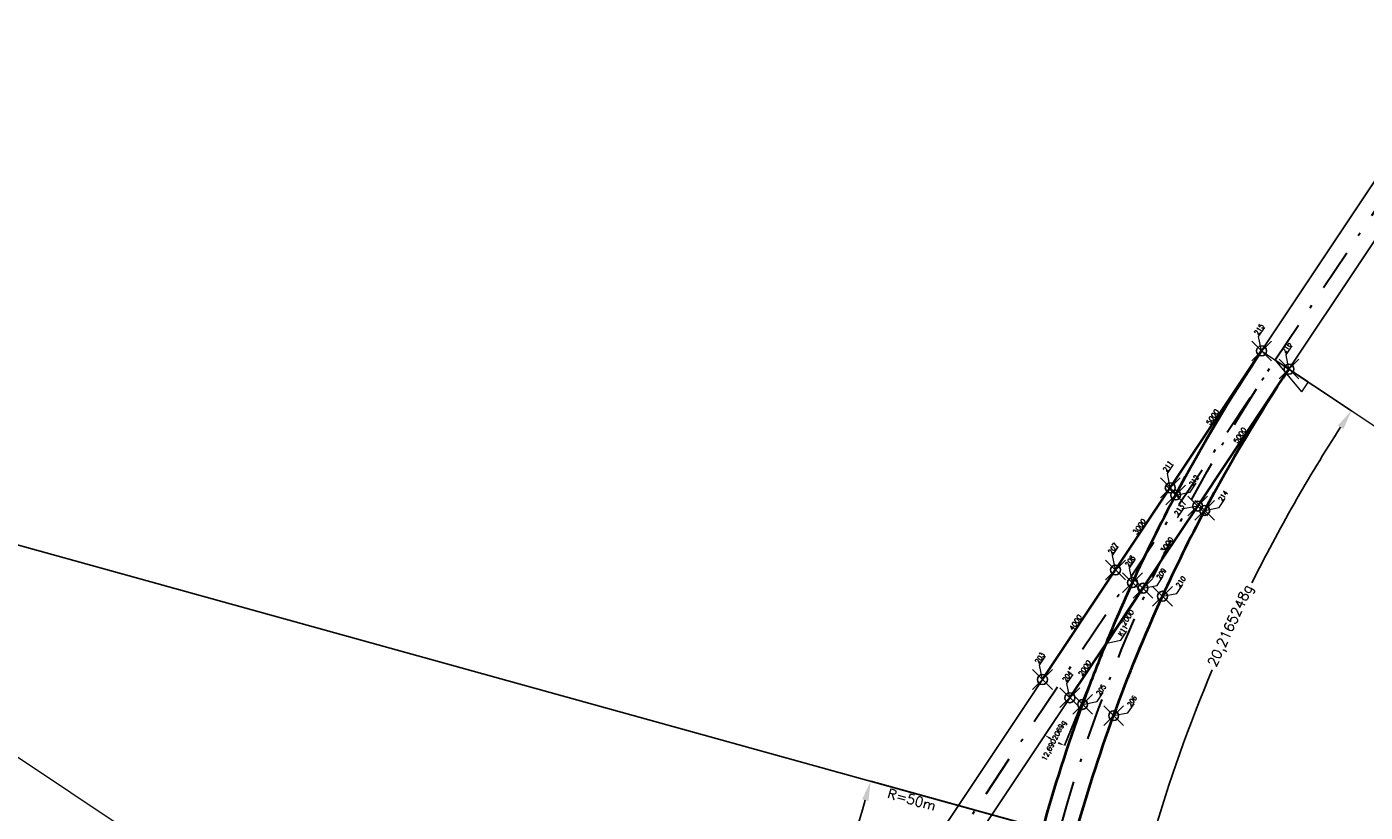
# Model space of a CAD drawing. Header units: metres. Extents: x 6603774 to 6604307, y 5739787 to 5740703.
# Tile 27 of 30: x 6604084 to 6604125, y 5739992 to 5740016. Entities that reach past the tile are written whole.
import ezdxf

# ---------------------------------------------------------------- set-up
doc = ezdxf.new("R2010")
doc.units = ezdxf.units.M
doc.header["$PDMODE"] = 35
doc.header["$PDSIZE"] = 0.3
doc.linetypes.add('DASHDOT', pattern=[25.4, 12.7, -6.35, 0, -6.35])
doc.layers.add('-punkty-specyf', color=7, linetype='Continuous')
for name, color, linetype, lineweight in [('-spec-dług-szyn', 7, 'Continuous', 20), ('-spec-wym-k-zewn', 30, 'Continuous', 13), ('-spec-wym-kąt-blok', 160, 'Continuous', 13), ('mat-szyna 76C1(VK Ri60)', 3, 'Continuous', 40), ('OSIE_TORU', 10, 'DASHDOT', 30), ('szyna 59R2 (między zwr. a krzyż.)', 222, 'Continuous', 40), ('szyna 60R2 (między zwr. a krzyż.)', 254, 'Continuous', 40), ('T_szyny 60R2 R290', 14, 'Continuous', 40), ('wsp-KrzyżownicRZ', 1, 'Continuous', 15), ('wsp-tocznej-szyn RZ', 114, 'Continuous', 15), ('zwrotnica R50m', 140, 'Continuous', 40)]:
    doc.layers.add(name, color=color, linetype=linetype, lineweight=lineweight)
doc.styles.add('dług-szyn', font='txt.shx')
doc.styles.add('prom-specyf', font='txt.shx')
doc.styles.add('WSP', font='txt.shx', dxfattribs={"width": 0.8})
doc.dimstyles.new('Długości-szyn-spec', dxfattribs={"dimtxt": 0.15, "dimasz": 0.01, "dimexe": 1.25, "dimexo": 0, "dimgap": 0, "dimtad": 0, "dimdec": 0, "dimlfac": 1000, "dimtxsty": 'dług-szyn', "dimblk": 'NONE', "dimcen": 0, "dimse1": 1, "dimse2": 1, "dimsd1": 1, "dimsd2": 1, "dimaunit": 1, "dimadec": 3, "dimazin": 0, "dimtfac": 1, "dimtdec": 0, "dimtmove": 0, "dimatfit": 3, "dimldrblk": 'NONE', "dimfxl": 1, "dimtolj": 1, "dimarcsym": 0})
doc.dimstyles.new('krzyz-tory-w-100-kąty', dxfattribs={"dimtxt": 0.15, "dimasz": 0.15, "dimexe": 0, "dimexo": 0, "dimgap": 0.03, "dimtad": 0, "dimdec": 0, "dimtxsty": 'prom-specyf', "dimcen": 0, "dimaunit": 2, "dimadec": 7, "dimazin": 0, "dimtfac": 1, "dimtdec": 0, "dimtmove": 0, "dimatfit": 3, "dimfxl": 1, "dimarcsym": 0})
doc.dimstyles.new('Strzałka -pra-duża-spec', dxfattribs={"dimtxt": 0.3, "dimasz": 1.2, "dimexe": 0, "dimexo": 0, "dimgap": 0.005, "dimtad": 3, "dimjust": 1, "dimdec": 0, "dimzin": 0, "dimdsep": 46, "dimtxsty": 'prom-specyf', "dimblk": 'STRZAŁKA1', "dimcen": 0, "dimdle": 0.6, "dimclrd": 256, "dimadec": 0, "dimazin": 0, "dimtfac": 0.75, "dimtdec": 0, "dimtofl": 0, "dimtmove": 2, "dimatfit": 3, "dimfxl": 1, "dimtolj": 1, "dimtzin": 0, "dimlwd": -1, "dimarcsym": 0})
doc.dimstyles.new('Strzałka le-duża-spec', dxfattribs={"dimtxt": 0.3, "dimasz": 1.2, "dimexe": 0, "dimexo": 0, "dimgap": 0.02, "dimtad": 1, "dimdec": 0, "dimzin": 0, "dimdsep": 46, "dimtxsty": 'prom-specyf', "dimblk": 'STZRAŁKA-LEWA', "dimcen": 0, "dimdle": 0.6, "dimadec": 0, "dimazin": 0, "dimtfac": 0.75, "dimtdec": 0, "dimtofl": 0, "dimtmove": 2, "dimatfit": 3, "dimfxl": 1, "dimtolj": 1, "dimtzin": 0, "dimarcsym": 0})
doc.dimstyles.new('tory-w-100-kąty', dxfattribs={"dimtxt": 0.15, "dimasz": 0.6, "dimexe": 0, "dimexo": 0, "dimgap": 0, "dimtad": 0, "dimdec": 0, "dimtxsty": 'prom-specyf', "dimcen": 0, "dimaunit": 2, "dimadec": 7, "dimazin": 0, "dimtfac": 1, "dimtdec": 0, "dimtmove": 0, "dimatfit": 3, "dimfxl": 1, "dimarcsym": 0})

# ---------------------------------------------------------------- blocks, each defined once
blk = doc.blocks.new('STRZAŁKA1')
for p, q in [((0, 0), (-1, 0.2991958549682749)), ((-1, 0), (-1, 0.2991958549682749)), ((-1, 0), (0, 0))]:
    blk.add_line(p, q)
blk = doc.blocks.new('*D87')
at = {"layer": '-spec-wym-k-zewn', "transparency": 16777216}
blk.add_line((6604107.624030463, 5739977.327791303), (6604066.512252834, 5740004.717237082), dxfattribs=at)
at = {"layer": 'Defpoints', "color": 0, "transparency": 16777216}
for p in [(6604067.011586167, 5740004.38457175), (6604108.622697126, 5739976.662460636)]:
    blk.add_point(p, dxfattribs=at)
at = {"layer": '-spec-wym-k-zewn', "transparency": 16777216, "xscale": 1.2, "yscale": 1.2, "zscale": 1.2, "rotation": 326.327694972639}
blk.add_blockref('STRZAŁKA1', (6604108.622697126, 5739976.662460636), dxfattribs=at)
at = {"layer": '-spec-wym-k-zewn', "color": 0, "transparency": 16777216, "insert": (6604107.004257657, 5739978.067325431), "char_height": 0.3, "attachment_point": 5, "rotation": 326.32769497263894, "style": 'prom-specyf'}
blk.add_mtext('\\A1;R=50m', dxfattribs=at)
blk = doc.blocks.new('STZRAŁKA-LEWA')
for p, q in [((-1, 0), (0, 0)), ((0, 0), (-1, -0.2991958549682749)), ((-1, 0), (-1, -0.2991958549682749))]:
    blk.add_line(p, q)
blk = doc.blocks.new('*D88')
at = {"layer": '-spec-wym-k-zewn', "color": 0, "lineweight": -2, "transparency": 16777216}
blk.add_line((6604066.433344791, 5740004.54468704), (6604114.041885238, 5739991.361862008), dxfattribs=at)
at = {"layer": 'Defpoints', "color": 0, "transparency": 16777216}
for p in [(6604067.011586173, 5740004.384571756), (6604115.198368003, 5739991.04163144)]:
    blk.add_point(p, dxfattribs=at)
at = {"layer": '-spec-wym-k-zewn', "color": 0, "lineweight": -2, "transparency": 16777216, "xscale": 1.2, "yscale": 1.2, "zscale": 1.2, "rotation": 344.522567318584}
blk.add_blockref('STZRAŁKA-LEWA', (6604115.198368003, 5739991.04163144), dxfattribs=at)
at = {"layer": '-spec-wym-k-zewn', "color": 0, "transparency": 16777216, "insert": (6604110.731218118, 5739992.062437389), "char_height": 0.3, "attachment_point": 5, "rotation": 344.522567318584, "style": 'prom-specyf'}
blk.add_mtext('\\A1;R=50m', dxfattribs=at)
blk = doc.blocks.new('*D90')
at = {"layer": '-spec-wym-k-zewn', "transparency": 16777216}
for p, q in [((6604122.772705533, 5740004.755471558), (6604126.326276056, 5740002.388015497)), ((6604163.884483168, 5739977.366025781), (6604127.458098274, 5740001.633974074))]:
    blk.add_line(p, q, dxfattribs=at)
at = {"layer": 'Defpoints', "color": 0, "transparency": 16777216}
for p in [(6604121.774038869, 5740005.420802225), (6604163.385149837, 5739977.698691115)]:
    blk.add_point(p, dxfattribs=at)
at = {"layer": '-spec-wym-k-zewn', "transparency": 16777216, "xscale": 1.2, "yscale": 1.2, "zscale": 1.2, "rotation": 146.3276949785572}
blk.add_blockref('STRZAŁKA1', (6604121.774038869, 5740005.420802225), dxfattribs=at)
at = {"layer": '-spec-wym-k-zewn', "color": 0, "transparency": 16777216, "insert": (6604126.892187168, 5740002.01099479), "char_height": 0.3, "attachment_point": 5, "rotation": 326.32769497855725, "style": 'prom-specyf'}
blk.add_mtext('\\A1;R=50m', dxfattribs=at)
blk = doc.blocks.new('*D123')
at = {"layer": '-spec-wym-k-zewn', "color": 0, "lineweight": -2, "transparency": 16777216}
for p, q in [((6604121.774038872, 5740005.420802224), (6604124.088610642, 5740003.878790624)), ((6604115.198368, 5739991.041631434), (6604117.878704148, 5739990.299445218))]:
    blk.add_line(p, q, dxfattribs=at)
for start, end in [(147.0557459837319, 153.6654097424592), (157.1848525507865, 163.7945163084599)]:
    blk.add_arc((6604163.385149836, 5739977.698691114), 47.21880560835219, start, end, dxfattribs=at)
at = {"layer": '-spec-wym-k-zewn', "color": 0, "transparency": 16777216}
for points in [[(6604123.675551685, 5740003.432268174), (6604123.842697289, 5740003.322439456), (6604124.088610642, 5740003.878790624)], [(6604118.138692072, 5739990.849360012), (6604117.946287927, 5739990.903955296), (6604117.878704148, 5739990.299445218)]]:
    blk.add_solid(points, dxfattribs=at)
at = {"layer": 'Defpoints', "color": 0, "transparency": 16777216}
for p in [(6604121.774038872, 5740005.420802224), (6604121.542481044, 5739999.580342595), (6604115.198368, 5739991.041631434), (6604163.385149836, 5739977.698691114)]:
    blk.add_point(p, dxfattribs=at)
at = {"layer": '-spec-wym-k-zewn', "color": 0, "transparency": 16777216, "insert": (6604120.443489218, 5739997.336139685), "char_height": 0.3, "attachment_point": 5, "rotation": 65.42513114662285, "style": 'prom-specyf'}
blk.add_mtext('20,2165248g', dxfattribs=at)
blk = doc.blocks.new('*D124')
at = {"layer": '-spec-wym-k-zewn', "color": 0, "lineweight": -2, "transparency": 16777216}
for p, q in [((6604115.198368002, 5739991.041631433), (6604109.487627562, 5739992.622937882)), ((6604108.62269713, 5739976.662460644), (6604103.691256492, 5739979.947879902))]:
    blk.add_line(p, q, dxfattribs=at)
for start, end in [(337.3104416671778, 343.7425735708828), (327.1076887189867, 333.5398206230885)]:
    blk.add_arc((6604067.011586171, 5740004.384571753), 44.07437036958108, start, end, dxfattribs=at)
at = {"layer": '-spec-wym-k-zewn', "color": 0, "transparency": 16777216}
for points in [[(6604109.227390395, 5739992.073140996), (6604109.419769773, 5739992.018458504), (6604109.487627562, 5739992.622937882)], [(6604104.104113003, 5739980.394589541), (6604103.936917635, 5739980.504342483), (6604103.691256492, 5739979.947879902)]]:
    blk.add_solid(points, dxfattribs=at)
at = {"layer": 'Defpoints', "color": 0, "transparency": 16777216}
for p in [(6604067.011586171, 5740004.384571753), (6604115.198368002, 5739991.041631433), (6604106.067832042, 5739983.960081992), (6604108.62269713, 5739976.662460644)]:
    blk.add_point(p, dxfattribs=at)
at = {"layer": '-spec-wym-k-zewn', "color": 0, "transparency": 16777216, "insert": (6604107.093638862, 5739986.054837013), "char_height": 0.3, "attachment_point": 5, "rotation": 65.42513114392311, "style": 'prom-specyf'}
blk.add_mtext('20,2165248g', dxfattribs=at)
blk = doc.blocks.new('Wsp-pg50(s)')
for p, q in [((2.182787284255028e-09, -2.182787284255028e-09), (315.0000000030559, 314.9999999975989)), ((315.0000000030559, 314.9999999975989), (645.0000000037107, 314.9999999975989))]:
    blk.add_line(p, q)
at = {"style": 'WSP', "width": 0.8}
blk.add_attdef('WSP', (330.0000000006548, 351.6439682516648), '', height=150, dxfattribs=at)
blk = doc.blocks.new('*D266')
at = {"layer": 'Defpoints', "color": 0, "transparency": 16777216}
for p in [(6604116.819116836, 5739999.109048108), (6604116.922389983, 5739999.040245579), (6604114.704621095, 5739995.711356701)]:
    blk.add_point(p, dxfattribs=at)
at = {"layer": '-spec-dług-szyn', "color": 0, "transparency": 16777216, "insert": (6604115.710232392, 5739997.444603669), "char_height": 0.15, "attachment_point": 5, "rotation": 56.327694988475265, "style": 'dług-szyn'}
blk.add_mtext('\\A1;4000', dxfattribs=at)
blk = doc.blocks.new('_None')
blk = doc.blocks.new('*D267')
at = {"layer": 'Defpoints', "color": 0, "transparency": 16777216}
for p in [(6604118.482443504, 5740001.605714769), (6604118.585716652, 5740001.53691224), (6604116.922389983, 5739999.040245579)]:
    blk.add_point(p, dxfattribs=at)
at = {"layer": '-spec-dług-szyn', "color": 0, "transparency": 16777216, "insert": (6604117.65078017, 5740000.357381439), "char_height": 0.15, "attachment_point": 5, "rotation": 56.32769498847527, "style": 'dług-szyn'}
blk.add_mtext('\\A1;3000', dxfattribs=at)
blk = doc.blocks.new('*D268')
at = {"layer": 'Defpoints', "color": 0, "transparency": 16777216}
for p in [(6604121.254654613, 5740005.766825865), (6604121.357927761, 5740005.698023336), (6604118.585716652, 5740001.53691224)]:
    blk.add_point(p, dxfattribs=at)
at = {"layer": '-spec-dług-szyn', "color": 0, "transparency": 16777216, "insert": (6604119.868549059, 5740003.686270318), "char_height": 0.15, "attachment_point": 5, "rotation": 56.32769498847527, "style": 'dług-szyn'}
blk.add_mtext('\\A1;5000', dxfattribs=at)
blk = doc.blocks.new('*D269')
at = {"layer": 'Defpoints', "color": 0, "transparency": 16777216}
for p in [(6604116.544286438, 5739996.88894105), (6604116.645727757, 5739996.821358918), (6604115.536843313, 5739995.15691448)]:
    blk.add_point(p, dxfattribs=at)
at = {"layer": '-spec-dług-szyn', "color": 0, "transparency": 16777216, "insert": (6604115.989844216, 5739996.05671883), "char_height": 0.15, "attachment_point": 5, "rotation": 56.32769498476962, "style": 'dług-szyn'}
blk.add_mtext('\\A1;2000', dxfattribs=at)
blk = doc.blocks.new('*D270')
at = {"layer": 'Defpoints', "color": 0, "transparency": 16777216}
for p in [(6604117.754612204, 5739998.485803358), (6604117.845380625, 5739998.425331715), (6604116.645727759, 5739996.82135892)]:
    blk.add_point(p, dxfattribs=at)
at = {"layer": '-spec-dług-szyn', "color": 0, "transparency": 16777216, "insert": (6604117.290938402, 5739997.593109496), "char_height": 0.15, "attachment_point": 5, "rotation": 56.32769498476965, "style": 'dług-szyn'}
blk.add_mtext('\\A1;2000', dxfattribs=at)
blk = doc.blocks.new('*D271')
at = {"layer": 'Defpoints', "color": 0, "transparency": 16777216}
for p in [(6604119.31649755, 5740001.050052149), (6604119.41793887, 5740000.982470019), (6604117.754612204, 5739998.485803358)]:
    blk.add_point(p, dxfattribs=at)
at = {"layer": '-spec-dług-szyn', "color": 0, "transparency": 16777216, "insert": (6604118.484834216, 5739999.801718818), "char_height": 0.15, "attachment_point": 5, "rotation": 56.32769498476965, "style": 'dług-szyn'}
blk.add_mtext('\\A1;3000', dxfattribs=at)
blk = doc.blocks.new('*D272')
at = {"layer": 'Defpoints', "color": 0, "transparency": 16777216}
for p in [(6604122.088708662, 5740005.211163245), (6604122.190149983, 5740005.143581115), (6604119.41793887, 5740000.982470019)]:
    blk.add_point(p, dxfattribs=at)
at = {"layer": '-spec-dług-szyn', "color": 0, "transparency": 16777216, "insert": (6604120.702603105, 5740003.130607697), "char_height": 0.15, "attachment_point": 5, "rotation": 56.32769498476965, "style": 'dług-szyn'}
blk.add_mtext('\\A1;5000', dxfattribs=at)
blk = doc.blocks.new('*D338')
at = {"layer": '-spec-wym-kąt-blok', "color": 0, "lineweight": -2, "transparency": 16777216}
for p, q in [((6604116.588927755, 5739996.682528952), (6604115.371439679, 5739993.706757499)), ((6604115.536843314, 5739995.15691448), (6604114.779920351, 5739994.020767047))]:
    blk.add_line(p, q, dxfattribs=at)
for start, end in [(238.8818034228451, 239.8233286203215), (244.2518102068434, 245.1947727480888)]:
    blk.add_arc((6604116.645727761, 5739996.821358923), 3.365197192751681, start, end, dxfattribs=at)
at = {"layer": '-spec-wym-kąt-blok', "color": 0, "transparency": 16777216}
for points in [[(6604114.89318228, 5739993.919294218), (6604114.919970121, 5739993.961512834), (6604114.779920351, 5739994.020767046)], [(6604115.243890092, 5739993.789559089), (6604115.223930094, 5739993.743715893), (6604115.371439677, 5739993.706757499)]]:
    blk.add_solid(points, dxfattribs=at)
at = {"layer": 'Defpoints', "color": 0, "transparency": 16777216}
for p in [(6604116.588927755, 5739996.682528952), (6604116.645727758, 5739996.821358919), (6604116.645727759, 5739996.821358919), (6604115.536843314, 5739995.15691448), (6604114.969988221, 5739993.903063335)]:
    blk.add_point(p, dxfattribs=at)
at = {"layer": '-spec-wym-kąt-blok', "color": 0, "transparency": 16777216, "insert": (6604115.067849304, 5739993.849011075), "char_height": 0.15, "attachment_point": 5, "rotation": 62.999999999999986, "style": 'prom-specyf'}
blk.add_mtext('12,6902069g', dxfattribs=at)

msp = doc.modelspace()

# ---------------------------------------------------------------- linework, layer by layer
at = {"layer": '-punkty-specyf'}
for p in [(6604121.357927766, 5740005.698023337), (6604122.190149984, 5740005.143581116), (6604118.585716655, 5740001.53691224), (6604118.748744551, 5740001.317355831), (6604119.417938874, 5740000.982470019), (6604119.632629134, 5740000.849650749), (6604116.922389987, 5739999.04024558), (6604117.439513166, 5739998.656946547), (6604117.754612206, 5739998.485803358), (6604118.349327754, 5739998.241931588), (6604114.704621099, 5739995.711356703), (6604115.536843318, 5739995.156914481), (6604115.925242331, 5739994.955781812), (6604116.86504248, 5739994.614057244)]:
    msp.add_point(p, dxfattribs=at)
at = {"layer": '-spec-dług-szyn', "color": 2}
msp.add_line((6604121.357927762, 5740005.698023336), (6604122.190149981, 5740005.143581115), dxfattribs=at)
at = {"layer": '-spec-wym-kąt-blok'}
msp.add_line((6604116.588927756, 5739996.682528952), (6604116.645727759, 5739996.821358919), dxfattribs=at)
at = {"flags": 128}
for points in [[(6604121.357927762, 5740005.698023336), (6604127.919515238, 5740015.547018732)], [(6604122.190149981, 5740005.143581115), (6604128.751737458, 5740014.992576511)], [(6604039.432139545, 5739882.726758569), (6604114.704621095, 5739995.711356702)], [(6604040.264361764, 5739882.172316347), (6604115.536843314, 5739995.15691448)]]:
    msp.add_lwpolyline(points, dxfattribs=at)
at = {"layer": 'mat-szyna 76C1(VK Ri60)', "ltscale": 3, "flags": 128}
for points in [[(6604114.704621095, 5739995.711356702), (6604116.922389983, 5739999.04024558)], [(6604116.645727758, 5739996.821358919), (6604117.754612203, 5739998.485803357)], [(6604115.536843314, 5739995.15691448), (6604116.645727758, 5739996.821358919)]]:
    msp.add_lwpolyline(points, dxfattribs=at)
for points in [[(6604116.645727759, 5739996.821358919, -0.009901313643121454), (6604117.439513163, 5739998.656946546, -0.009901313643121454)], [(6604116.865042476, 5739994.614057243, -0.01980456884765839), (6604118.349327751, 5739998.241931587)], [(6604115.925242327, 5739994.955781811, -0.009901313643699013), (6604116.645727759, 5739996.821358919)]]:
    msp.add_lwpolyline(points, format="xyb", dxfattribs=at)
at = {"layer": 'OSIE_TORU', "ltscale": 0.1, "flags": 128}
for points in [[(6604026.696908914, 5739853.691195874, 0.07955732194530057), (6604033.272579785, 5739868.070366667, -0.079557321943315), (6604039.848250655, 5739882.449537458), (6604128.335626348, 5740015.269797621)], [(6604010.822481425, 5739838.551839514, 0.02618592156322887), (6604016.055754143, 5739838.493703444, 0.2123931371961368), (6604034.267467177, 5739847.512539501, 0.02618592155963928), (6604037.393166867, 5739851.710220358), (6604100.076375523, 5739945.798218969, 0.0795573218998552), (6604106.652046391, 5739960.177389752), (6604115.198368, 5739991.041631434, -0.07955732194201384), (6604121.774038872, 5740005.420802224)]]:
    msp.add_lwpolyline(points, format="xyb", dxfattribs=at)
at = {"layer": 'szyna 59R2 (między zwr. a krzyż.)', "flags": 128}
for points in [[(6604117.439513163, 5739998.656946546, -0.01468191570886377), (6604118.748744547, 5740001.31735583, -0.01468191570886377)], [(6604118.349327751, 5739998.241931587, -0.01468186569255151), (6604119.63262913, 5740000.849650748, -0.01468186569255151)]]:
    msp.add_lwpolyline(points, format="xyb", dxfattribs=at)
at = {"layer": 'szyna 60R2 (między zwr. a krzyż.)', "flags": 128}
for points in [[(6604116.922389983, 5739999.04024558), (6604118.585716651, 5740001.536912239)], [(6604117.754612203, 5739998.485803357), (6604119.41793887, 5740000.982470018)]]:
    msp.add_lwpolyline(points, dxfattribs=at)
at = {"layer": 'T_szyny 60R2 R290', "ltscale": 3, "flags": 128}
for points in [[(6604114.716500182, 5739991.175060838, -0.01965732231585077), (6604115.925242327, 5739994.955781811, -0.01965732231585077)], [(6604115.680235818, 5739990.908202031, -0.01965732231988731), (6604116.865042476, 5739994.614057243, -0.01965732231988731)]]:
    msp.add_lwpolyline(points, format="xyb", dxfattribs=at)
at = {"layer": 'zwrotnica R50m', "flags": 128}
for points in [[(6604118.585716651, 5740001.536912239), (6604121.357927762, 5740005.698023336)], [(6604119.41793887, 5740000.982470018), (6604122.190149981, 5740005.143581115)]]:
    msp.add_lwpolyline(points, dxfattribs=at)
for points in [[(6604118.748744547, 5740001.31735583, -0.02525784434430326), (6604121.357927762, 5740005.698023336)], [(6604119.63262913, 5740000.849650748, -0.02525789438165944), (6604122.190149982, 5740005.143581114)]]:
    msp.add_lwpolyline(points, format="xyb", dxfattribs=at)

# ---------------------------------------------------------------- block references
at = {"layer": 'wsp-KrzyżownicRZ'}
ref = msp.add_blockref('Wsp-pg50(s)', (6604116.645727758, 5739996.821358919), dxfattribs=dict(at, xscale=-0.0009999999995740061, yscale=0.0009999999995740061, zscale=0.0009999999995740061, rotation=236.3276950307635))
ref.add_attrib('WSP', 'K11', (6604117.110667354, 5739997.015998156), dxfattribs={"layer": '0', "height": 0.1499999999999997, "rotation": 56.32769541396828, "style": 'WSP', "width": 0.8})
at = {"layer": 'wsp-tocznej-szyn RZ', "xscale": 0.0009999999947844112, "yscale": 0.0009999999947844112, "zscale": 0.0009999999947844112, "rotation": 56.32769507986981}
for p, values in [((6604121.357927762, 5740005.698023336), {'WSP': '215'}), ((6604122.190149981, 5740005.143581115), {'WSP': '216'}), ((6604118.585716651, 5740001.536912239), {'WSP': '211'}), ((6604116.922389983, 5739999.04024558), {'WSP': '207'}), ((6604117.439513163, 5739998.656946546), {'WSP': '208'}), ((6604114.704621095, 5739995.711356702), {'WSP': '203'}), ((6604115.536843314, 5739995.15691448), {'WSP': '204'})]:
    msp.add_blockref('Wsp-pg50(s)', p, dxfattribs=at).add_auto_attribs(values)
at = {"layer": 'wsp-tocznej-szyn RZ'}
ref = msp.add_blockref('Wsp-pg50(s)', (6604118.748744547, 5740001.31735583), dxfattribs=dict(at, xscale=-0.0009999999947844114, yscale=0.0009999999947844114, zscale=0.0009999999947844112, rotation=236.3276950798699))
ref.add_attrib('WSP', '212', (6604119.275764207, 5740001.573692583), dxfattribs={"layer": '0', "height": 0.1499999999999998, "rotation": 56.32769516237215, "style": 'WSP', "width": 0.8})
ref = msp.add_blockref('Wsp-pg50(s)', (6604119.41793887, 5740000.982470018), dxfattribs=dict(at, xscale=-0.0009999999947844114, yscale=0.0009999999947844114, zscale=0.0009999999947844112, rotation=56.32769507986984))
ref.add_attrib('WSP', '213', (6604118.826923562, 5740000.683047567), dxfattribs={"layer": '0', "height": 0.1499999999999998, "rotation": 56.32769516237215, "style": 'WSP', "width": 0.8})
ref = msp.add_blockref('Wsp-pg50(s)', (6604119.63262913, 5740000.849650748), dxfattribs=dict(at, xscale=-0.0009999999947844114, yscale=0.0009999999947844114, zscale=0.0009999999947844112, rotation=236.3276950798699))
ref.add_attrib('WSP', '214', (6604120.15964879, 5740001.1059875), dxfattribs={"layer": '0', "height": 0.1499999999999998, "rotation": 56.32769516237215, "style": 'WSP', "width": 0.8})
ref = msp.add_blockref('Wsp-pg50(s)', (6604117.754612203, 5739998.485803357), dxfattribs=dict(at, xscale=-0.0009999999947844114, yscale=0.0009999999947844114, zscale=0.0009999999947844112, rotation=236.3276950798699))
ref.add_attrib('WSP', '209', (6604118.281631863, 5739998.74214011), dxfattribs={"layer": '0', "height": 0.1499999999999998, "rotation": 56.32769516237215, "style": 'WSP', "width": 0.8})
ref = msp.add_blockref('Wsp-pg50(s)', (6604118.349327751, 5739998.241931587), dxfattribs=dict(at, xscale=-0.0009999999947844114, yscale=0.0009999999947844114, zscale=0.0009999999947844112, rotation=236.3276950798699))
ref.add_attrib('WSP', '210', (6604118.87634741, 5739998.49826834), dxfattribs={"layer": '0', "height": 0.1499999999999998, "rotation": 56.32769516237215, "style": 'WSP', "width": 0.8})
ref = msp.add_blockref('Wsp-pg50(s)', (6604115.925242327, 5739994.955781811), dxfattribs=dict(at, xscale=-0.0009999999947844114, yscale=0.0009999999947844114, zscale=0.0009999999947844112, rotation=236.3276950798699))
ref.add_attrib('WSP', '205', (6604116.452261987, 5739995.212118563), dxfattribs={"layer": '0', "height": 0.1499999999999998, "rotation": 56.32769516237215, "style": 'WSP', "width": 0.8})
ref = msp.add_blockref('Wsp-pg50(s)', (6604116.865042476, 5739994.614057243), dxfattribs=dict(at, xscale=-0.0009999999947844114, yscale=0.0009999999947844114, zscale=0.0009999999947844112, rotation=236.3276950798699))
ref.add_attrib('WSP', '206', (6604117.392062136, 5739994.870393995), dxfattribs={"layer": '0', "height": 0.1499999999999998, "rotation": 56.32769516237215, "style": 'WSP', "width": 0.8})

# ---------------------------------------------------------------- dimensions: what is measured, and where the dimension line sits
at = {"layer": '-spec-dług-szyn'}
for base, p1, p2, angle, picture, middle in [((6604121.254654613, 5740005.766825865), (6604118.585716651, 5740001.536912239), (6604121.357927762, 5740005.698023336), 236.3276949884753, '*D268', (6604119.868549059, 5740003.686270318)), ((6604122.088708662, 5740005.211163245), (6604119.41793887, 5740000.982470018), (6604122.190149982, 5740005.143581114), 236.3276949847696, '*D272', (6604120.702603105, 5740003.130607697)), ((6604118.482443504, 5740001.605714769), (6604116.922389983, 5739999.04024558), (6604118.585716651, 5740001.536912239), 236.3276949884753, '*D267', (6604117.65078017, 5740000.357381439)), ((6604119.31649755, 5740001.050052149), (6604117.754612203, 5739998.485803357), (6604119.41793887, 5740000.982470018), 236.3276949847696, '*D271', (6604118.484834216, 5739999.801718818)), ((6604117.845380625, 5739998.425331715), (6604116.645727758, 5739996.821358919), (6604117.754612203, 5739998.485803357), 236.3276949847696, '*D270', (6604117.290938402, 5739997.593109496))]:
    dim = msp.add_linear_dim(base=base, p1=p1, p2=p2, angle=angle, dimstyle='Długości-szyn-spec', override={"dimtmove": 1}, dxfattribs=at)
    dim.commit()
    dim.dimension.update_dxf_attribs({"geometry": picture, "text_midpoint": middle})
for p1, p2, distance, picture, middle in [((6604114.704621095, 5739995.711356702), (6604116.922389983, 5739999.04024558), 0.12409323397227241, '*D266', (6604115.710232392, 5739997.444603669)), ((6604115.536843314, 5739995.15691448), (6604116.645727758, 5739996.821358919), 0.12189210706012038, '*D269', (6604115.989844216, 5739996.05671883))]:
    dim = msp.add_aligned_dim(p1=p1, p2=p2, distance=distance, dimstyle='Długości-szyn-spec', dxfattribs=at)
    dim.commit()
    dim.dimension.update_dxf_attribs({"geometry": picture, "text_midpoint": middle})
at = {"layer": '-spec-wym-k-zewn'}
for base, center, p1, p2, picture, middle in [((6604121.542481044, 5739999.580342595), (6604163.385149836, 5739977.698691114), (6604121.774038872, 5740005.420802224), (6604115.198368, 5739991.041631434), '*D123', (6604120.443489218, 5739997.336139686)), ((6604106.067832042, 5739983.960081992), (6604067.011586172, 5740004.384571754), (6604108.62269713, 5739976.662460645), (6604115.198368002, 5739991.041631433), '*D124', (6604107.093638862, 5739986.054837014))]:
    dim = msp.add_angular_dim_3p(base=base, center=center, p1=p1, p2=p2, dimstyle='tory-w-100-kąty', override={"dimtxt": 0.3}, dxfattribs=at)
    dim.commit()
    dim.dimension.update_dxf_attribs({"geometry": picture, "text_midpoint": middle})
for center, mpoint, dimstyle, picture, middle in [((6604163.385149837, 5739977.698691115), (6604121.774038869, 5740005.420802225), 'Strzałka -pra-duża-spec', '*D90', (6604126.892187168, 5740002.01099479)), ((6604067.011586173, 5740004.384571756), (6604115.198368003, 5739991.04163144), 'Strzałka le-duża-spec', '*D88', (6604110.731218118, 5739992.062437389)), ((6604067.011586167, 5740004.38457175), (6604108.622697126, 5739976.662460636), 'Strzałka -pra-duża-spec', '*D87', (6604107.004257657, 5739978.067325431))]:
    dim = msp.add_radius_dim(center=center, mpoint=mpoint, dimstyle=dimstyle, override={"dimpost": 'R=<>m'}, dxfattribs=at)
    dim.commit()
    dim.dimension.update_dxf_attribs({"geometry": picture, "text_midpoint": middle, "dimtype": 164})
at = {"layer": '-spec-wym-kąt-blok'}
dim = msp.add_angular_dim_2l(base=(6604114.969988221, 5739993.903063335), line1=((6604115.536843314, 5739995.15691448), (6604116.645727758, 5739996.821358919)), line2=((6604116.588927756, 5739996.682528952), (6604116.645727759, 5739996.821358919)), dimstyle='krzyz-tory-w-100-kąty', override={"dimtmove": 2}, dxfattribs=at)
dim.commit()
dim.dimension.update_dxf_attribs({"geometry": '*D338', "text_midpoint": (6604115.067849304, 5739993.849011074), "text_rotation": 243})

doc.saveas('drawing.dxf')
